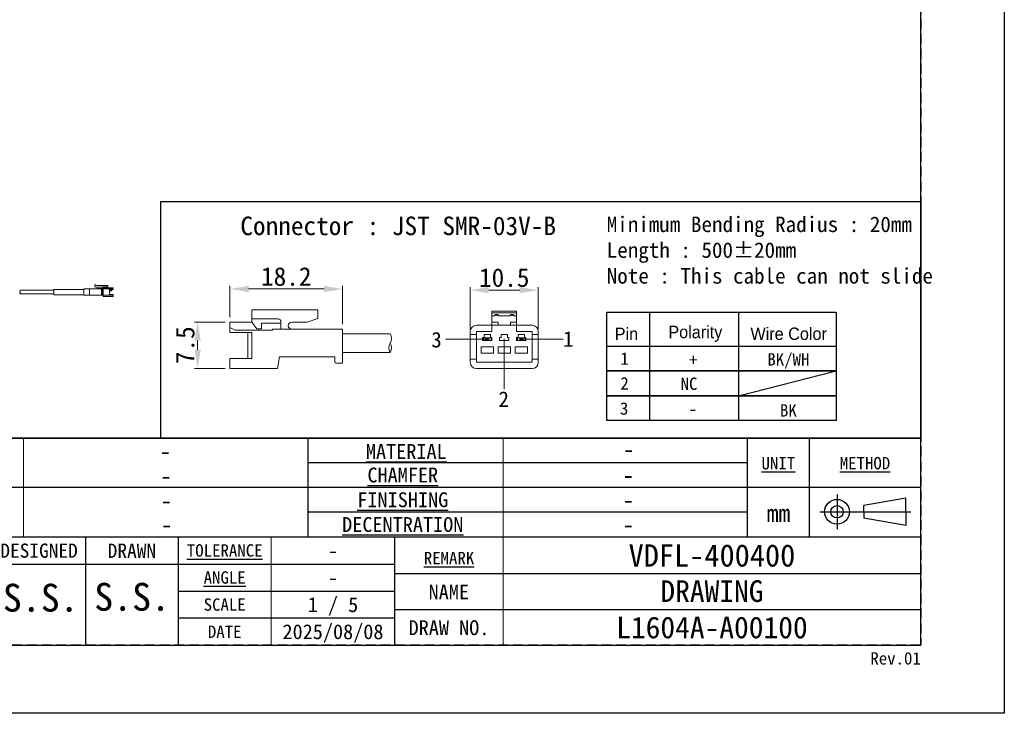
# Model space of a CAD drawing. Header units: millimetres. Extents: x 0 to 420, y 0 to 297.
# Tile 2 of 9: x 261 to 420, y 0 to 112. Entities that reach past the tile are written whole.
import ezdxf
from ezdxf.enums import TextEntityAlignment as Align

# ---------------------------------------------------------------- set-up
doc = ezdxf.new("R2010")
doc.units = ezdxf.units.MM
doc.header["$LTSCALE"] = 0.25
doc.linetypes.add('HIDDEN', pattern=[9.525, 6.35, -3.175])
doc.layers.add('CABLE 3P', color=7, linetype='Continuous', lineweight=20)
doc.layers.add('TXT1', color=5, linetype='Continuous', lineweight=20)
doc.layers.add('FORM', color=252, linetype='Continuous')
doc.layers.add('PAPER', color=254, linetype='Continuous', plot=False)
doc.styles.add('(TNK)aSS', font='txt', dxfattribs={"width": 0.75, "oblique": 15, "height": 3.5})
doc.styles.get("Standard").update_dxf_attribs({"font": 'arial.ttf'})
doc.styles.add('takachi1', font='msgothic.ttc', dxfattribs={"height": 2.5})
doc.styles.add('VS Standard', font='msgothic.ttc', dxfattribs={"height": 3})
doc.styles.add('VS Standard(小)', font='msgothic.ttc', dxfattribs={"height": 2.4})
doc.dimstyles.new('TMIZO', dxfattribs={"dimscale": 0, "dimtxt": 3.5, "dimasz": 3, "dimexe": 0.5, "dimexo": 0.8, "dimgap": 0.5, "dimtad": 3, "dimtoh": 1, "dimdec": 1, "dimrnd": 0.005, "dimdsep": 46, "dimtxsty": '(TNK)aSS', "dimcen": 0, "dimclrd": 5, "dimclre": 5, "dimclrt": 5, "dimaunit": 1, "dimadec": 0, "dimazin": 2, "dimtfac": 1, "dimtdec": 1, "dimtmove": 0, "dimatfit": 3, "dimfxl": 1, "dimtzin": 0, "dimlwd": -1, "dimlwe": -1, "dimarcsym": 0})

# ---------------------------------------------------------------- blocks, each defined once
blk = doc.blocks.new('表題欄金物用_ver3.0')
at = {"layer": 'FORM', "color": 0}
for p, q in [((-11, 44.5), (-191, 44.5)), ((-110, 28.49), (-110, 44.5)), ((-39, 28.49), (-39, 44.5)), ((-29, 28.49), (-29, 44.5)), ((-11, 28.5), (-11, 44.5)), ((-39, 40.5), (-110, 40.5)), ((-110, 28.49), (-110, 40.5)), ((-11, 28.5), (-11, 40.5)), ((-39, 36.5), (-191, 36.5)), ((-11, 36.5), (-191, 36.5)), ((-24.54, 35.38), (-24.54, 29.78)), ((-13.42, 34.8), (-20.21, 33.59)), ((-20.21, 32.58), (-20.21, 33.59)), ((-13.42, 32.58), (-13.42, 34.8)), ((-39, 32.5), (-110, 32.5)), ((-27.34, 32.58), (-12.62, 32.58)), ((-20.21, 32.58), (-20.21, 31.57)), ((-13.42, 32.58), (-13.42, 30.35)), ((-13.42, 30.35), (-20.21, 31.57)), ((-11, 28.5), (-191, 28.5)), ((-146, 28.5), (-146, 11)), ((-131, 28.5), (-131, 11)), ((-96, 11), (-96, 28.5)), ((-11, 11), (-11, 28.5)), ((-191, 24.12), (-96, 24.12)), ((-131, 24.12), (-96, 24.12)), ((-96, 22.6), (-11, 22.6)), ((-131, 19.75), (-96, 19.75)), ((-96, 16.8), (-11, 16.8)), ((-96, 15.38), (-131, 15.38)), ((-191, 11), (-11, 11))]:
    blk.add_line(p, q, dxfattribs=at)
at = {"layer": 'FORM', "color": 0, "linetype": 'HIDDEN', "lineweight": 9}
for p, q in [((-156, 28.49), (-156, 44.5)), ((-156, 28.49), (-156, 40.49)), ((-78.5, 11), (-78.5, 28.5))]:
    blk.add_line(p, q, dxfattribs=at)
at = {"layer": 'FORM', "color": 0, "linetype": 'Continuous', "lineweight": 9}
for p, q in [((-156, 28.49), (-156, 44.5)), ((-78.5, 11), (-78.5, 44.5)), ((-116, 11), (-116, 28.5))]:
    blk.add_line(p, q, dxfattribs=at)
at = {"layer": 'FORM', "color": 0}
for radius in [2, 1]:
    blk.add_circle((-24.54, 32.58), radius, dxfattribs=at)
at = {"layer": 'FORM', "color": 0, "attachment_point": 5}
for s, insert, char_height, width, style in [('{\\LMATERIAL}', (-94.15, 42.33), 2.4, 36.5, 'VS Standard(小)'), ('{\\LUNIT}', (-34.02, 40.41), 2, 20, 'VS Standard'), ('{\\LMETHOD}', (-20.02, 40.42), 2, 20, 'VS Standard'), ('{\\LCHAMFER}', (-94.72, 38.5), 2.4, 35, 'VS Standard(小)'), ('{\\T0.9;\\LTREATMENT CONTACT}', (-173.5, 34.27), 2.4, 36.5, 'VS Standard(小)'), ('{\\LFINISHING}', (-94.72, 34.5), 2.4, 35, 'VS Standard(小)'), ('mm', (-34, 32.35), 2.8, 20, 'VS Standard'), ('{\\LDECENTRATION}', (-94.72, 30.5), 2.4, 35, 'VS Standard(小)'), ('{\\fＭＳ ゴシック|b0|i0|c128|p49;DESIGNED}', (-153.5, 26.28), 2.3, 15, 'VS Standard'), ('{\\fＭＳ ゴシック|b0|i0|c128|p49;DRAWN}', (-138.5, 26.28), 2.3, 15, 'VS Standard'), ('{\\W1;\\LTOLERANCE}', (-123.5, 26.31), 2, 20, 'VS Standard(小)'), ('{\\LANGLE}', (-123.5, 21.94), 2, 14.9784, 'VS Standard(小)'), ('{\\fＭＳ ゴシック|b0|i0|c128|p49;NAME}', (-87.28, 19.61), 2.4, 15, 'VS Standard(小)'), ('SCALE', (-123.5, 17.56), 2, 15, 'VS Standard(小)'), ('{\\fＭＳ ゴシック|b0|i0|c128|p49;DRAW NO.}', (-87.25, 13.82), 2.4, 15, 'VS Standard(小)'), ('{\\fＭＳ ゴシック|b0|i0|c128|p49;DATE}', (-123.5, 13.19), 2, 15, 'VS Standard(小)')]:
    blk.add_mtext(s, dxfattribs=dict(at, insert=insert, char_height=char_height, width=width, style=style))
at = {"layer": 'FORM', "color": 0, "insert": (-87.25, 25.1), "char_height": 2, "width": 16, "attachment_point": 5, "line_spacing_factor": 0.8, "style": 'VS Standard'}
blk.add_mtext('\\pxsm0.9;{\\LREMARK}', dxfattribs=at)
at = {"layer": 'FORM', "color": 0}
for tag, height, style, p in [('処理(英語)', 2.8, 'VS Standard', (-133.24, 42.37)), ('材料', 2.8, 'VS Standard', (-58.21, 42.72)), ('処理(日本語)', 2.8, 'VS Standard', (-133.24, 38.37)), ('一般面取', 2.8, 'VS Standard', (-58.25, 38.53)), ('処理接点(英語)', 2.8, 'VS Standard', (-132.94, 34.42)), ('仕上', 2.8, 'VS Standard', (-58.25, 34.53)), ('処理接点(日本語)', 2.8, 'VS Standard', (-133, 30.5)), ('偏芯', 2.8, 'VS Standard', (-58.25, 30.53)), ('一般公差', 2.4, 'VS Standard(小)', (-106, 26.31)), ('適用（機種名）', 3.6, 'VS Standard', (-44.78, 25.6)), ('角度', 2.4, 'VS Standard(小)', (-106, 21.94)), ('NAME', 3.5, 'VS Standard', (-44.75, 19.65)), ('SCALE', 2.4, 'VS Standard(小)', (-106, 17.56)), ('DATE', 2.4, 'VS Standard(小)', (-106, 13.19)), ('DRAW_NO.', 3.5, 'VS Standard', (-44.75, 13.82))]:
    blk.add_attdef(tag, text='', height=height, dxfattribs=dict(at, style=style)).set_placement(p, align=Align.MIDDLE_CENTER)
at = {"layer": 'FORM', "color": 0, "style": 'VS Standard'}
for tag, p in [('APPROVED', (-182.5, 15.06)), ('CHECKED', (-167.5, 15.18)), ('DESIGNED', (-152.5, 15.09)), ('DRAWN', (-137.5, 15.23))]:
    blk.add_attdef(tag, text='', height=4.5, dxfattribs=at).set_placement(p, align=Align.BOTTOM_CENTER)
blk = doc.blocks.new('*D3')
at = {"layer": 'Defpoints', "color": 0}
for p in [(344.68, 68.41), (333.68, 61.24), (344.68, 61.24)]:
    blk.add_point(p, dxfattribs=at)
at = {"layer": 'TXT1', "color": 0}
for p, q in [((333.68, 62.04), (333.68, 68.91)), ((344.68, 62.04), (344.68, 68.91)), ((336.68, 68.41), (341.68, 68.41))]:
    blk.add_line(p, q, dxfattribs=at)
for points in [[(336.68, 68.91), (336.68, 67.91), (333.68, 68.41)], [(341.68, 67.91), (341.68, 68.91), (344.68, 68.41)]]:
    blk.add_solid(points, dxfattribs=at)
at = {"layer": 'TXT1', "color": 0, "insert": (339.18, 70.41), "char_height": 3, "attachment_point": 5, "style": 'VS Standard'}
blk.add_mtext('10.5', dxfattribs=at)
blk = doc.blocks.new('*D4')
at = {"layer": 'Defpoints', "color": 0}
for p in [(294.85, 63.25), (289.63, 55.76), (294.87, 55.76)]:
    blk.add_point(p, dxfattribs=at)
at = {"layer": 'TXT1', "color": 0}
for p, q in [((294.05, 63.25), (289.13, 63.25)), ((289.63, 60.25), (289.63, 58.76)), ((294.07, 55.76), (289.13, 55.76))]:
    blk.add_line(p, q, dxfattribs=at)
for points in [[(290.13, 60.25), (289.13, 60.25), (289.63, 63.25)], [(289.13, 58.76), (290.13, 58.76), (289.63, 55.76)]]:
    blk.add_solid(points, dxfattribs=at)
at = {"layer": 'TXT1', "color": 0, "insert": (287.63, 59.5), "char_height": 3, "attachment_point": 5, "rotation": 90, "style": 'VS Standard'}
blk.add_mtext('7.5', dxfattribs=at)
blk = doc.blocks.new('*D5')
at = {"layer": 'Defpoints', "color": 0}
for p in [(313.06, 68.59), (294.85, 63.23), (313.06, 62.11)]:
    blk.add_point(p, dxfattribs=at)
at = {"layer": 'TXT1', "color": 0}
for p, q in [((294.85, 64.03), (294.85, 69.09)), ((297.85, 68.59), (310.06, 68.59)), ((313.06, 62.91), (313.06, 69.09))]:
    blk.add_line(p, q, dxfattribs=at)
for points in [[(297.85, 69.09), (297.85, 68.09), (294.85, 68.59)], [(310.06, 68.09), (310.06, 69.09), (313.06, 68.59)]]:
    blk.add_solid(points, dxfattribs=at)
at = {"layer": 'TXT1', "color": 0, "insert": (303.95, 70.59), "char_height": 3, "attachment_point": 5, "style": 'VS Standard'}
blk.add_mtext('18.2', dxfattribs=at)

msp = doc.modelspace()

# ---------------------------------------------------------------- linework, layer by layer
msp.add_line((131.5, 11), (406.5, 11))
at = {"layer": 'CABLE 3P'}
for p, q in [((266.3764, 67.6521), (266.3764, 68.5321)), ((266.3764, 68.5321), (271.2564, 68.5321)), ((271.2564, 67.5921), (271.2564, 68.5921)), ((272.1564, 68.5921), (271.2564, 68.5921)), ((272.1564, 68.5921), (272.1564, 67.5921)), ((274.0764, 68.6021), (272.2189, 68.6021)), ((273.0992, 69.2421), (272.9992, 69.2421)), ((272.9992, 69.2421), (272.9992, 68.9421)), ((272.9992, 68.9421), (273.3264, 68.7921)), ((273.0992, 69.1962), (273.0992, 69.2421)), ((273.3264, 69.0921), (273.0992, 69.1962)), ((275.1064, 69.1321), (273.2435, 69.1321)), ((273.3308, 69.1121), (273.2435, 69.1321)), ((273.3224, 69.0939), (273.3308, 69.1121)), ((275.1264, 69.0921), (273.3264, 69.0921)), ((273.3264, 68.7921), (274.1264, 68.7921)), ((273.3744, 69.0921), (273.3308, 69.1121)), ((273.3308, 69.1121), (275.1264, 69.1121)), ((274.0764, 67.5821), (274.0764, 68.6021)), ((274.2764, 68.5921), (274.0764, 68.5921)), ((274.0764, 68.4921), (274.2764, 68.4921)), ((274.1264, 68.7921), (274.1264, 68.5921)), ((274.2764, 68.5921), (274.2764, 68.4921)), ((274.2764, 68.4921), (274.2764, 67.6921)), ((274.2764, 68.4921), (274.3764, 68.4921)), ((274.3264, 68.6055), (274.3264, 68.8921)), ((274.3264, 68.8921), (275.1264, 68.8921)), ((274.3764, 68.8921), (274.3764, 68.7921)), ((275.9764, 68.7921), (274.3764, 68.7921)), ((274.3764, 68.7921), (274.3764, 68.5921)), ((274.3764, 68.5921), (274.3764, 67.5921)), ((274.3764, 68.5921), (275.9764, 68.5921)), ((275.1264, 69.0921), (275.1264, 69.1121)), ((275.1264, 68.8921), (275.1264, 69.0921)), ((275.1264, 68.7921), (275.1264, 68.8921)), ((275.3764, 68.4921), (275.3764, 67.6921)), ((275.9764, 68.4921), (275.3764, 68.4921)), ((275.9764, 68.5921), (275.9764, 68.7921)), ((275.9764, 68.5921), (275.9764, 68.4921)), ((260.938, 67.7921), (266.3764, 67.7921)), ((260.9446, 68.3921), (266.3764, 68.3921)), ((271.2564, 67.6521), (266.3764, 67.6521)), ((271.2564, 67.5921), (272.1564, 67.5921)), ((272.1564, 67.5821), (272.1564, 67.5921)), ((272.1564, 67.5821), (274.0764, 67.5821)), ((274.2764, 67.6921), (274.0764, 67.6921)), ((274.0764, 67.5921), (274.2764, 67.5921)), ((274.2764, 67.6921), (274.3764, 67.6921)), ((274.2764, 67.6921), (274.2764, 67.5921)), ((274.3764, 67.5921), (274.3764, 67.3921)), ((275.9764, 67.5921), (274.3764, 67.5921)), ((274.3764, 67.3921), (275.9764, 67.3921)), ((275.3764, 68.3821), (275.7281, 68.3821)), ((275.7364, 68.3621), (275.3764, 68.3621)), ((275.3764, 68.3221), (275.7364, 68.3221)), ((275.7281, 68.3021), (275.3764, 68.3021)), ((275.3764, 67.6921), (275.9764, 67.6921)), ((275.7281, 68.3821), (275.7581, 68.3821)), ((275.7581, 68.3021), (275.7281, 68.3021)), ((275.7364, 68.3221), (275.7364, 68.3621)), ((275.7764, 68.3621), (275.7364, 68.3621)), ((275.7364, 68.3221), (275.7764, 68.3221)), ((275.7764, 68.3773), (275.7764, 68.3621)), ((275.7764, 68.3621), (275.7764, 68.3221)), ((275.7764, 68.3221), (275.7764, 68.3068)), ((275.9764, 67.5921), (275.9764, 67.6921)), ((275.9764, 67.3921), (275.9764, 67.5921)), ((298.3742, 65.2286), (309.0742, 65.2286)), ((298.3742, 63.2286), (298.3742, 65.2286)), ((298.3742, 65.2286), (309.0742, 65.2286)), ((298.3742, 63.2286), (298.3742, 65.2286)), ((298.3742, 63.7579), (302.6074, 63.7579)), ((298.3742, 63.7579), (302.6074, 63.7579)), ((309.0742, 63.8332), (307.3459, 63.2286)), ((309.0742, 63.8332), (307.3459, 63.2286)), ((309.0742, 63.8332), (309.0742, 65.2286)), ((341.1842, 64.9881), (337.1842, 64.9881)), ((337.1842, 64.9881), (337.1842, 64.7589)), ((341.1842, 64.7589), (337.1842, 64.7589)), ((337.1842, 64.7589), (337.1842, 64.2381)), ((337.6842, 64.2381), (337.1842, 64.2381)), ((337.1842, 64.2381), (337.1842, 63.2381)), ((337.5842, 64.2381), (337.5842, 64.2472)), ((337.7842, 64.4381), (337.6842, 64.3381)), ((337.6842, 64.3381), (337.6842, 64.2381)), ((338.1842, 64.3381), (337.6842, 64.3381)), ((337.7842, 64.4472), (337.7842, 64.4381)), ((337.7842, 64.4472), (338.0842, 64.4472)), ((337.7842, 64.4381), (338.0842, 64.4381)), ((338.0842, 64.4472), (338.0842, 64.4381)), ((338.0842, 64.4381), (338.1842, 64.3381)), ((338.1842, 64.3381), (338.1842, 64.2381)), ((340.1842, 64.2381), (338.1842, 64.2381)), ((338.2842, 64.2472), (338.2842, 64.2381)), ((340.0842, 64.2381), (340.0842, 64.2472)), ((340.2842, 64.4381), (340.1842, 64.3381)), ((340.1842, 64.3381), (340.1842, 64.2381)), ((340.6842, 64.3381), (340.1842, 64.3381)), ((340.2842, 64.4472), (340.2842, 64.4381)), ((340.2842, 64.4472), (340.5842, 64.4472)), ((340.2842, 64.4381), (340.5842, 64.4381)), ((340.5842, 64.4472), (340.5842, 64.4381)), ((340.5842, 64.4381), (340.6842, 64.3381)), ((340.6842, 64.3381), (340.6842, 64.2381)), ((341.1842, 64.2381), (340.6842, 64.2381)), ((340.7842, 64.2472), (340.7842, 64.2381)), ((341.1842, 64.9881), (341.1842, 64.7589)), ((341.1842, 64.7589), (341.1842, 64.2381)), ((341.1842, 64.2381), (341.1842, 63.2381)), ((294.851, 61.5416), (294.851, 63.2286)), ((294.851, 63.2286), (298.3742, 63.2286)), ((294.851, 61.5416), (294.851, 63.2286)), ((294.851, 63.2286), (298.3742, 63.2286)), ((295.6899, 61.9515), (294.851, 62.3427)), ((295.6899, 61.9515), (294.851, 62.3427)), ((299.2077, 62.1759), (298.3742, 63.2286)), ((299.2077, 62.1759), (298.3742, 63.2286)), ((299.2077, 62.1759), (299.9722, 62.1759)), ((299.2077, 62.1759), (299.9722, 62.1759)), ((299.9722, 62.1759), (299.9722, 63.0478)), ((299.9722, 63.0478), (303.0974, 63.0478)), ((299.9722, 62.1759), (299.9722, 63.0478)), ((299.9722, 63.0478), (303.0974, 63.0478)), ((304.8476, 62.1005), (301.711, 62.1005)), ((301.711, 61.9515), (301.711, 62.1005)), ((304.8476, 62.1005), (301.711, 62.1005)), ((301.711, 61.9515), (301.711, 62.1005)), ((303.0974, 62.1005), (303.0974, 63.2545)), ((303.0974, 62.1005), (303.0974, 63.2545)), ((304.8476, 63.2286), (307.3459, 63.2286)), ((304.8476, 63.2286), (307.3459, 63.2286)), ((304.8476, 62.1005), (313.051, 62.1005)), ((304.8476, 62.1005), (313.051, 62.1005)), ((313.051, 56.6005), (313.051, 62.1005)), ((313.051, 56.6005), (313.051, 62.1005)), ((334.6842, 62.7381), (337.1842, 62.7381)), ((338.1842, 63.2381), (337.1842, 63.2381)), ((337.1842, 63.2381), (337.1842, 62.7381)), ((337.1842, 62.7381), (337.1842, 61.7381)), ((338.1842, 62.7381), (337.1842, 62.7381)), ((338.1842, 63.2381), (338.1842, 62.7381)), ((340.1842, 62.7381), (338.1842, 62.7381)), ((341.1842, 63.2381), (340.1842, 63.2381)), ((340.1842, 63.2381), (340.1842, 62.7381)), ((341.1842, 62.7381), (340.1842, 62.7381)), ((341.1842, 63.2381), (341.1842, 62.7381)), ((341.1842, 61.7381), (341.1842, 62.7381)), ((341.1842, 62.7381), (343.6842, 62.7381)), ((294.851, 61.5416), (298.3742, 61.5416)), ((294.851, 61.5416), (298.3742, 61.5416)), ((295.6899, 61.9515), (301.711, 61.9515)), ((295.6899, 61.9515), (301.711, 61.9515)), ((297.7218, 57.3496), (297.7218, 61.5416)), ((297.7218, 57.3496), (297.7218, 61.5416)), ((298.3742, 57.3496), (298.3742, 61.5416)), ((298.3742, 57.3496), (298.3742, 61.5416)), ((320.7651, 61.3505), (313.051, 61.3505)), ((333.6842, 61.7381), (333.6842, 61.2381)), ((334.6842, 61.2381), (333.6842, 61.2381)), ((333.6842, 61.2381), (333.6842, 57.2381)), ((334.6842, 61.7381), (334.6842, 61.2381)), ((337.1842, 61.7381), (334.6842, 61.7381)), ((334.6842, 61.2381), (334.6842, 57.2381)), ((335.9342, 60.7381), (335.6842, 60.7381)), ((335.6842, 60.7381), (335.6842, 60.2381)), ((335.8092, 60.2881), (335.8092, 60.6881)), ((335.8092, 60.6881), (336.2842, 60.6881)), ((336.9342, 61.2381), (335.9342, 61.2381)), ((335.9342, 61.2381), (335.9342, 60.7381)), ((336.2842, 60.6881), (336.1842, 60.5881)), ((336.3842, 60.5881), (336.1842, 60.5881)), ((336.1842, 60.3881), (336.1842, 60.5881)), ((336.2842, 60.6881), (336.4342, 60.6881)), ((336.4342, 60.6644), (336.3842, 60.5881)), ((336.3842, 60.5881), (336.3842, 60.3881)), ((336.4342, 60.6881), (336.4342, 60.6644)), ((336.4342, 60.6881), (336.5842, 60.6881)), ((336.4842, 60.5881), (336.4342, 60.6644)), ((336.4842, 60.3881), (336.4842, 60.5881)), ((336.6842, 60.5881), (336.4842, 60.5881)), ((336.6842, 60.5881), (336.5842, 60.6881)), ((336.5842, 60.6881), (337.0592, 60.6881)), ((336.6842, 60.5881), (336.6842, 60.3881)), ((336.9342, 60.7381), (336.9342, 61.2381)), ((337.1842, 60.7381), (336.9342, 60.7381)), ((337.0592, 60.6881), (337.0592, 60.2881)), ((337.1842, 60.2381), (337.1842, 60.7381)), ((338.4342, 60.7381), (338.4342, 60.2381)), ((338.6842, 60.7381), (338.4342, 60.7381)), ((338.6842, 61.2381), (338.6842, 60.7381)), ((339.6842, 61.2381), (338.6842, 61.2381)), ((339.6842, 60.7381), (339.6842, 61.2381)), ((339.9342, 60.7381), (339.6842, 60.7381)), ((339.9342, 60.2381), (339.9342, 60.7381)), ((343.6842, 61.7381), (341.1842, 61.7381)), ((341.4342, 60.7381), (341.1842, 60.7381)), ((341.1842, 60.7381), (341.1842, 60.2381)), ((341.3092, 60.2881), (341.3092, 60.6881)), ((341.3092, 60.6881), (341.7842, 60.6881)), ((342.4342, 61.2381), (341.4342, 61.2381)), ((341.4342, 61.2381), (341.4342, 60.7381)), ((341.7842, 60.6881), (341.6842, 60.5881)), ((341.8842, 60.5881), (341.6842, 60.5881)), ((341.6842, 60.3881), (341.6842, 60.5881)), ((341.7842, 60.6881), (341.9342, 60.6881)), ((341.9342, 60.6644), (341.8842, 60.5881)), ((341.8842, 60.5881), (341.8842, 60.3881)), ((341.9342, 60.6881), (341.9342, 60.6644)), ((341.9342, 60.6881), (342.0842, 60.6881)), ((341.9842, 60.5881), (341.9342, 60.6644)), ((341.9842, 60.3881), (341.9842, 60.5881)), ((342.1842, 60.5881), (341.9842, 60.5881)), ((342.1842, 60.5881), (342.0842, 60.6881)), ((342.0842, 60.6881), (342.5592, 60.6881)), ((342.1842, 60.5881), (342.1842, 60.3881)), ((342.4342, 60.7381), (342.4342, 61.2381)), ((342.6842, 60.7381), (342.4342, 60.7381)), ((342.5592, 60.6881), (342.5592, 60.2881)), ((342.6842, 60.2381), (342.6842, 60.7381)), ((343.6842, 61.2381), (343.6842, 61.7381)), ((344.6842, 61.2381), (343.6842, 61.2381)), ((343.6842, 57.2381), (343.6842, 61.2381)), ((344.6842, 61.7381), (344.6842, 61.2381)), ((344.6842, 57.2381), (344.6842, 61.2381)), ((337.4342, 59.2381), (335.4342, 59.2381)), ((335.4342, 59.2381), (335.4342, 58.2381)), ((335.6842, 60.2381), (337.1842, 60.2381)), ((336.2842, 60.2881), (335.8092, 60.2881)), ((336.1842, 60.3881), (336.3842, 60.3881)), ((336.1842, 60.3881), (336.2842, 60.2881)), ((336.4342, 60.2881), (336.2842, 60.2881)), ((336.3842, 60.3881), (336.4342, 60.3118)), ((336.4342, 60.3118), (336.4842, 60.3881)), ((336.4342, 60.3118), (336.4342, 60.2881)), ((336.5842, 60.2881), (336.4342, 60.2881)), ((336.4842, 60.3881), (336.6842, 60.3881)), ((336.5842, 60.2881), (336.6842, 60.3881)), ((337.0592, 60.2881), (336.5842, 60.2881)), ((337.4342, 58.2381), (337.4342, 59.2381)), ((340.1842, 59.2381), (338.1842, 59.2381)), ((338.1842, 59.2381), (338.1842, 58.2381)), ((338.4342, 60.2381), (339.9342, 60.2381)), ((340.1842, 58.2381), (340.1842, 59.2381)), ((340.9342, 59.2381), (340.9342, 58.2381)), ((342.9342, 59.2381), (340.9342, 59.2381)), ((341.1842, 60.2381), (342.6842, 60.2381)), ((341.7842, 60.2881), (341.3092, 60.2881)), ((341.6842, 60.3881), (341.8842, 60.3881)), ((341.6842, 60.3881), (341.7842, 60.2881)), ((341.9342, 60.2881), (341.7842, 60.2881)), ((341.8842, 60.3881), (341.9342, 60.3118)), ((341.9342, 60.3118), (341.9842, 60.3881)), ((341.9342, 60.3118), (341.9342, 60.2881)), ((342.0842, 60.2881), (341.9342, 60.2881)), ((341.9842, 60.3881), (342.1842, 60.3881)), ((342.0842, 60.2881), (342.1842, 60.3881)), ((342.5592, 60.2881), (342.0842, 60.2881)), ((342.9342, 58.2381), (342.9342, 59.2381)), ((294.851, 55.7286), (294.851, 57.3496)), ((294.851, 57.3496), (298.3742, 57.3496)), ((294.851, 55.7286), (294.851, 57.3496)), ((294.851, 57.3496), (298.3742, 57.3496)), ((302.851, 57.6005), (302.551, 55.7286)), ((302.851, 57.6005), (311.7959, 57.6005)), ((302.851, 57.6005), (311.7959, 57.6005)), ((311.7959, 56.9005), (311.7959, 57.6005)), ((311.7959, 56.9005), (311.7959, 57.6005)), ((320.7651, 58.3505), (313.051, 58.3505)), ((335.4342, 58.2381), (337.4342, 58.2381)), ((338.1842, 58.2381), (340.1842, 58.2381)), ((340.9342, 58.2381), (342.9342, 58.2381)), ((294.851, 55.7286), (302.551, 55.7286)), ((294.851, 55.7286), (302.551, 55.7286)), ((312.0959, 56.6005), (313.051, 56.6005)), ((312.0959, 56.6005), (313.051, 56.6005)), ((333.6842, 57.2381), (334.6842, 57.2381)), ((333.6842, 57.2381), (333.6842, 56.7381)), ((334.6842, 57.2381), (334.6842, 56.7381)), ((334.6842, 56.7381), (343.6842, 56.7381)), ((334.6842, 55.7381), (343.6842, 55.7381)), ((343.6842, 57.2381), (344.6842, 57.2381)), ((343.6842, 56.7381), (343.6842, 57.2381)), ((344.6842, 57.2381), (344.6842, 56.7381))]:
    msp.add_line(p, q, dxfattribs=at)
for centre, radius, start, end in [((272.2189, 68.4021), 0.2, 90, 108.194872), ((274.2764, 68.6921), 0.1, 270, 0), ((275.1064, 69.1121), 0.02, 0, 90), ((261.1912, 68.2343), 0.293, 147.409179, 210.203585), ((261.2109, 67.9448), 0.3127, 151.901185, 209.230022), ((260.6843, 67.9396), 0.2934, 329.818965, 31.312243), ((274.2764, 67.4921), 0.1, 0, 90), ((275.7181, 68.3662), 0.0187, 347.23561, 57.76439), ((275.7181, 68.3179), 0.0187, 302.23561, 12.76439), ((275.7586, 68.3462), 0.0359, 60.219234, 90.70922), ((275.7586, 68.338), 0.0359, 269.29078, 299.780766), ((302.5939, 63.2545), 0.5035, 0, 91.535232), ((302.5939, 63.2545), 0.5035, 0, 91.535232), ((337.7842, 64.2472), 0.2, 90, 180), ((337.5886, 64.3428), 0.0958, 267.402573, 357.142919), ((338.0842, 64.2472), 0.2, 0, 90), ((338.2799, 64.3428), 0.0958, 182.857163, 272.597478), ((340.2842, 64.2472), 0.2, 90, 180), ((340.0886, 64.3428), 0.0958, 267.402651, 357.142841), ((340.5842, 64.2472), 0.2, 0, 90), ((340.7799, 64.3428), 0.0958, 182.857274, 272.597233), ((304.8476, 62.6646), 0.5641, 90, 270), ((304.8476, 62.6646), 0.5641, 90, 270), ((334.6842, 61.7381), 1, 90, 180), ((343.6842, 61.7381), 1, 0, 90), ((319.5651, 60.6005), 1.4151, 327.994617, 32.005383), ((321.9651, 59.1005), 1.4151, 147.994617, 212.005383), ((319.5651, 59.1005), 1.4151, 327.994617, 32.005383), ((312.0959, 56.9005), 0.3, 180, 270), ((312.0959, 56.9005), 0.3, 180, 270), ((334.6842, 56.7381), 1, 180, 270), ((343.6842, 56.7381), 1, 270, 0)]:
    msp.add_arc(centre, radius, start, end, dxfattribs=at)
at = {"layer": 'FORM'}
for p, q in [((406.5, 44.5), (406.5, 286)), ((355.7445, 64.8645), (392.8359, 64.8645)), ((355.7445, 59.3383), (355.7445, 64.8645)), ((362.6812, 64.8645), (362.6812, 47.3383)), ((377.0331, 64.8645), (377.0331, 47.3383)), ((392.8359, 64.8645), (392.8359, 47.3383)), ((377.0331, 51.3383), (392.8359, 55.3383)), ((226.5, 44.5), (406.5, 44.5))]:
    msp.add_line(p, q, dxfattribs=at)
at = {"layer": 'FORM', "linetype": 'HIDDEN'}
msp.add_lwpolyline([(13.5, 286), (406.5, 286), (406.5, 11), (13.5, 11)], close=True, dxfattribs=at)
at = {"layer": 'FORM'}
msp.add_lwpolyline([(283.6918, 82.708), (406.5, 82.708), (406.5, 44.5), (283.6918, 44.5)], close=True, dxfattribs=at)
for points in [[(392.8359, 55.3383), (355.7445, 55.3383), (355.7445, 59.3383), (392.8359, 59.3383)], [(392.8359, 51.3383), (355.7445, 51.3383), (355.7445, 55.3383), (392.8359, 55.3383)], [(392.8359, 47.3383), (355.7445, 47.3383), (355.7445, 51.3383), (392.8359, 51.3383)]]:
    msp.add_lwpolyline(points, dxfattribs=at)
at = {"layer": 'PAPER'}
msp.add_lwpolyline([(0, 297), (420, 297), (420, 0), (0, 0)], close=True, dxfattribs=at)
at = {"layer": 'TXT1'}
for p, q in [((336.3144, 60.4881), (329.6761, 60.4881)), ((339.1569, 60.5211), (339.1569, 52.4052)), ((348.6881, 60.4881), (342.0498, 60.4881))]:
    msp.add_line(p, q, dxfattribs=at)

# ---------------------------------------------------------------- block references
ref = msp.add_blockref('表題欄金物用_ver3.0', (417.5, 0))
ref.add_attrib('処理(英語)', '-', dxfattribs={"layer": 'FORM', "color": 0, "height": 2.8, "style": 'VS Standard'}).set_placement((284.4134, 42.3698), align=Align.MIDDLE_CENTER)
ref.add_attrib('処理(日本語)', '-', dxfattribs={"layer": 'FORM', "color": 0, "height": 2.8, "style": 'VS Standard'}).set_placement((284.5047, 38.373), align=Align.MIDDLE_CENTER)
ref.add_attrib('処理接点(英語)', '-', dxfattribs={"layer": 'FORM', "color": 0, "height": 2.8, "style": 'VS Standard'}).set_placement((284.5626, 34.4188), align=Align.MIDDLE_CENTER)
ref.add_attrib('処理接点(日本語)', '-', dxfattribs={"layer": 'FORM', "color": 0, "height": 2.8, "style": 'VS Standard'}).set_placement((284.6264, 30.5), align=Align.MIDDLE_CENTER)
ref.add_attrib('材料', '-', dxfattribs={"layer": 'FORM', "color": 0, "height": 2.8, "style": 'VS Standard'}).set_placement((359.2888, 42.7156), align=Align.MIDDLE_CENTER)
ref.add_attrib('一般面取', '-', dxfattribs={"layer": 'FORM', "color": 0, "height": 2.8, "style": 'VS Standard'}).set_placement((359.2519, 38.5265), align=Align.MIDDLE_CENTER)
ref.add_attrib('仕上', '-', dxfattribs={"layer": 'FORM', "color": 0, "height": 2.8, "style": 'VS Standard'}).set_placement((359.2519, 34.5265), align=Align.MIDDLE_CENTER)
ref.add_attrib('偏芯', '-', dxfattribs={"layer": 'FORM', "color": 0, "height": 2.8, "style": 'VS Standard'}).set_placement((359.2519, 30.5265), align=Align.MIDDLE_CENTER)
ref.add_attrib('一般公差', '-', dxfattribs={"layer": 'FORM', "color": 0, "height": 2.4, "style": 'VS Standard(小)'}).set_placement((311.5, 26.3125), align=Align.MIDDLE_CENTER)
ref.add_attrib('角度', '-', dxfattribs={"layer": 'FORM', "color": 0, "height": 2.4, "style": 'VS Standard(小)'}).set_placement((311.5, 21.9375), align=Align.MIDDLE_CENTER)
ref.add_attrib('SCALE', '1 / 5', dxfattribs={"layer": 'FORM', "color": 0, "height": 2.4, "style": 'VS Standard(小)'}).set_placement((311.5, 17.5625), align=Align.MIDDLE_CENTER)
ref.add_attrib('DATE', '2025/08/08', dxfattribs={"layer": 'FORM', "color": 0, "height": 2.4, "style": 'VS Standard(小)'}).set_placement((311.5, 13.1875), align=Align.MIDDLE_CENTER)
ref.add_attrib('適用（機種名）', 'VDFL-400400', dxfattribs={"layer": 'FORM', "color": 0, "height": 3.6, "style": 'VS Standard'}).set_placement((372.75, 25.5168), align=Align.MIDDLE_CENTER)
ref.add_attrib('NAME', 'DRAWING', dxfattribs={"layer": 'FORM', "color": 0, "height": 3.5, "style": 'VS Standard'}).set_placement((372.75, 19.7539), align=Align.MIDDLE_CENTER)
ref.add_attrib('DRAW_NO.', 'L1604A-A00100', dxfattribs={"layer": 'FORM', "color": 0, "height": 3.5, "style": 'VS Standard'}).set_placement((372.75, 13.8776), align=Align.MIDDLE_CENTER)
ref.add_attrib('DESIGNED', 'S.S.', dxfattribs={"layer": 'FORM', "color": 0, "height": 4.5, "style": 'VS Standard'}).set_placement((264.2704, 15.0912), align=Align.BOTTOM_CENTER)
ref.add_attrib('DRAWN', 'S.S.', dxfattribs={"layer": 'FORM', "color": 0, "height": 4.5, "style": 'VS Standard'}).set_placement((279.0401, 15.235), align=Align.BOTTOM_CENTER)

# ---------------------------------------------------------------- texts
at = {"layer": 'FORM', "insert": (398.3463, 9.8834), "char_height": 2, "attachment_point": 1, "style": 'VS Standard'}
msp.add_mtext_dynamic_manual_height_columns('Rev.01', width=8.153668, gutter_width=15, heights=[-2], dxfattribs=at)
at = {"layer": 'TXT1', "style": 'takachi1'}
for s, height, p in [('3', 2.5, (327.3825, 59.1471)), ('1', 2.5, (348.6881, 59.2499)), ('NC', 2, (367.6796, 52.279)), ('2', 2.5, (338.2512, 49.5275))]:
    msp.add_text(s, height=height, dxfattribs=at).set_placement(p)
at = {"layer": 'TXT1', "attachment_point": 1, "style": 'VS Standard'}
for s, insert, char_height, width in [('Connector : JST SMR-03V-B', (296.5299, 80.2957), 3, 49.429299), ('Minimum Bending Radius : 20mm\\PLength : 500%%p20mm\\PNote : This cable can not slide', (355.7445, 80.2957), 2.5, 61.656869)]:
    msp.add_mtext(s, dxfattribs=dict(at, insert=insert, char_height=char_height, width=width))
at = {"layer": 'TXT1', "char_height": 2, "attachment_point": 5}
for s, insert, width in [('\\fMS PGothic|b0|i0|c128|p50;Pin', (358.9244, 61.3383), 8), ('\\fMS PGothic|b0|i0|c128|p50;Polarity', (370.0663, 61.3383), 28), ('\\fMS PGothic|b0|i0|c128|p50;Wire Color', (385.1448, 61.3383), 32), ('\\fＭＳ ゴシック|b0|i0;1', (358.6275, 57.3383), 8), ('\\fMS Gothic|b0|i0|c128|p49;+', (369.7466, 57.1414), 28), ('\\fMS Gothic|b0|i0|c128|p49;BK/WH', (385.1019, 56.9705), 32), ('\\fＭＳ ゴシック|b0|i0;2', (358.6275, 53.3383), 8), ('\\fＭＳ ゴシック|b0|i0;3\\P', (358.5559, 49.2535), 8), ('\\fMS Gothic|b0|i0|c128|p49;BK', (385.1019, 48.9705), 32), ('\\fMS Gothic|b0|i0|c128|p49;-', (369.6584, 49.1928), 28)]:
    msp.add_mtext(s, dxfattribs=dict(at, insert=insert, width=width))

# ---------------------------------------------------------------- dimensions: what is measured, and where the dimension line sits
at = {"layer": 'TXT1'}
dim = msp.add_linear_dim(base=(313.0551, 68.5866), p1=(294.8527, 63.2314), p2=(313.0551, 62.1057), dimstyle='TMIZO', override={"dimscale": 1, "dimtoh": 0, "dimtxsty": 'VS Standard', "dimclrd": 0, "dimclre": 0, "dimclrt": 0}, dxfattribs=at)
dim.commit()
dim.dimension.update_dxf_attribs({"geometry": '*D5', "text_midpoint": (303.9539, 70.5872)})
dim = msp.add_linear_dim(base=(344.684, 68.4118), p1=(333.6779, 61.2403), p2=(344.684, 61.2413), text='10.5', dimstyle='TMIZO', override={"dimscale": 1, "dimtoh": 0, "dimtxsty": 'VS Standard', "dimclrd": 0, "dimclre": 0, "dimclrt": 0}, dxfattribs=at)
dim.commit()
dim.dimension.update_dxf_attribs({"geometry": '*D3', "text_midpoint": (339.1809, 70.4123)})
dim = msp.add_linear_dim(base=(289.6295, 55.7582), p1=(294.8484, 63.2509), p2=(294.8721, 55.7582), angle=90, dimstyle='TMIZO', override={"dimscale": 1, "dimtoh": 0, "dimtxsty": 'VS Standard', "dimclrd": 0, "dimclre": 0, "dimclrt": 0}, dxfattribs=at)
dim.commit()
dim.dimension.update_dxf_attribs({"geometry": '*D4', "text_midpoint": (287.6289, 59.5046)})

doc.saveas('drawing.dxf')
